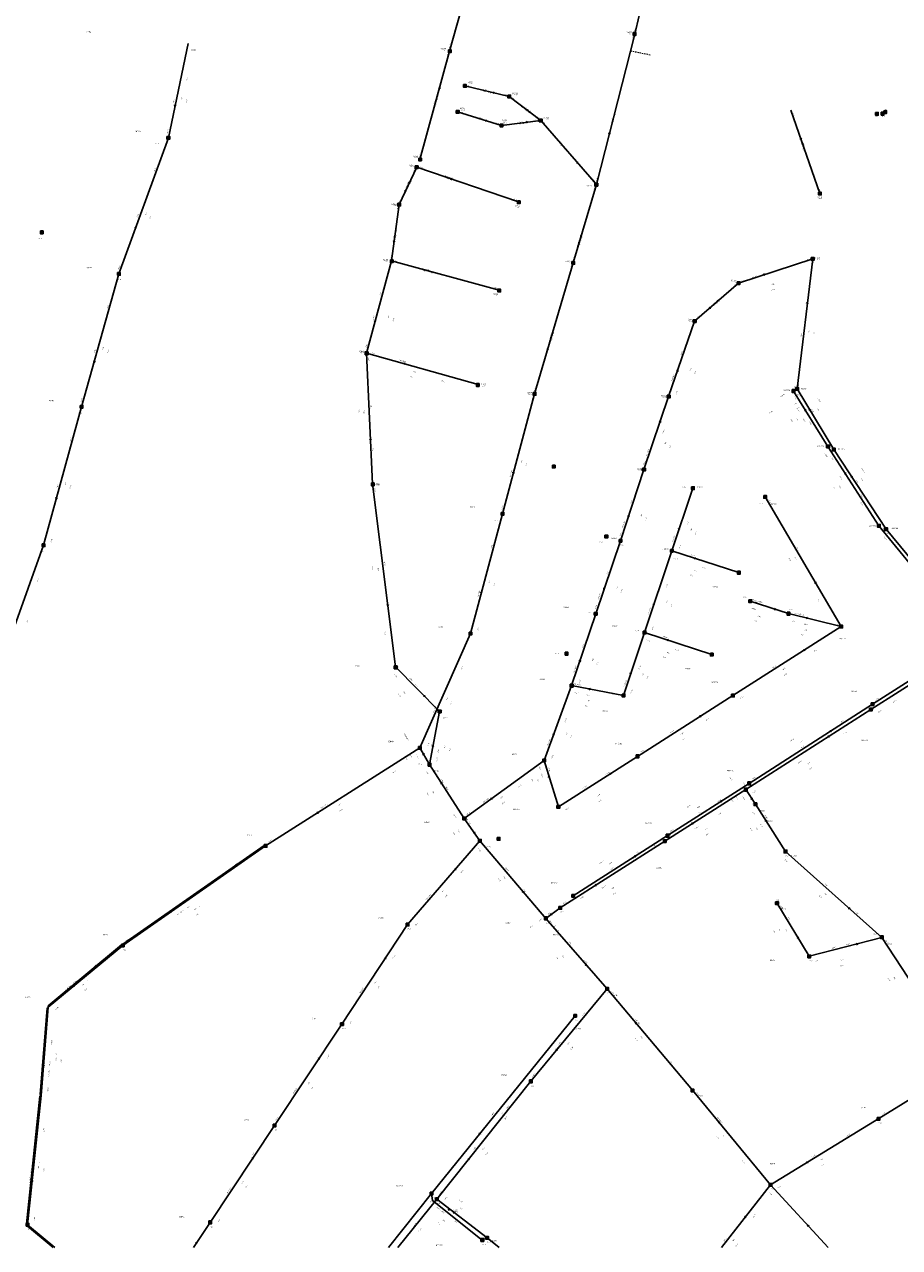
# Model space of a CAD drawing. Header units: metres. Extents: x 196962 to 198544, y 355582 to 356628.
# Tile 2 of 12: x 197318 to 197638, y 355582 to 356030. Entities that reach past the tile are written whole.
import ezdxf
from ezdxf.enums import TextEntityAlignment as Align

# ---------------------------------------------------------------- set-up
doc = ezdxf.new("R2010")
doc.units = ezdxf.units.M
doc.linetypes.add('RI-HUISAANSLUITING', pattern=[4.3, 2.5, -1.8])
doc.layers.add('B-WE-RI-HUISAANSLUITING-G', color=252, linetype='RI-HUISAANSLUITING', lineweight=18)
for name, color, linetype in [('hoogtepunt', 253, 'Continuous'), ('inspectie-riool put', 253, 'Continuous'), ('rioolAFSTROOM', 253, 'Continuous'), ('rioolBOB', 253, 'Continuous'), ('rioolCODE', 253, 'Continuous'), ('rioolDIAM', 253, 'Continuous'), ('rioolJaarVanAanleg', 253, 'Continuous'), ('rioolLENGTE', 253, 'Continuous'), ('rioolREST', 253, 'Continuous'), ('rioolstreng', 253, 'Continuous')]:
    doc.layers.add(name, color=color, linetype=linetype)
doc.styles.add('bestaand riool', font='isocp.shx')

# ---------------------------------------------------------------- blocks, each defined once
blk = doc.blocks.new('AFSTROOM')
at = {"layer": 'rioolAFSTROOM', "linetype": 'Continuous'}
for q in [(0.5, 0.25), (0.5, -0.25)]:
    blk.add_line((0, 0), q, dxfattribs=at)
blk = doc.blocks.new('S360')
at = {"flags": 128}
blk.add_lwpolyline([(-0.5, 0.5), (-0.5, -0.5), (0.5, -0.5), (0.5, 0.5)], close=True, dxfattribs=at)
blk.add_circle((0, 0), 0.3)

msp = doc.modelspace()

# ---------------------------------------------------------------- linework, layer by layer
at = {"layer": 'B-WE-RI-HUISAANSLUITING-G', "ltscale": 0.2, "flags": 128}
msp.add_lwpolyline([(197539.97, 356020.33), (197547.21, 356018.89)], dxfattribs=at)
at = {"layer": 'rioolstreng'}
for p, q in [((197550.77, 356066.21), (197541.53, 356026.46)), ((197473.77, 356020.22), (197484.55, 356058.51)), ((197541.53, 356026.46), (197527.5, 355971.32)), ((197378, 356023), (197370.79, 355988.47)), ((197462.88, 355980.53), (197473.77, 356020.22)), ((197479.37, 356007.46), (197495.62, 356003.62)), ((197495.62, 356003.62), (197507.11, 355994.84)), ((197476.71, 355997.97), (197492.78, 355993.01)), ((197609.36, 355968.05), (197598.74, 355998.53)), ((197492.78, 355993.01), (197507.11, 355994.84)), ((197507.11, 355994.84), (197527.5, 355971.32)), ((197370.79, 355988.47), (197352.68, 355938.65)), ((197461.73, 355977.76), (197455.3, 355964.02)), ((197498.96, 355965.02), (197461.73, 355977.76)), ((197527.5, 355971.32), (197519.05, 355942.65)), ((197455.3, 355964.02), (197452.46, 355943.41)), ((197452.46, 355943.41), (197443.34, 355909.67)), ((197491.96, 355932.71), (197452.46, 355943.41)), ((197606.7, 355944.16), (197579.58, 355935.3)), ((197600.97, 355896.57), (197606.7, 355944.16)), ((197519.05, 355942.65), (197504.88, 355894.74)), ((197352.68, 355938.65), (197339.04, 355890.01)), ((197579.58, 355935.3), (197563.48, 355921.36)), ((197563.48, 355921.36), (197553.96, 355893.74)), ((197443.34, 355909.67), (197445.56, 355861.75)), ((197484.18, 355898.11), (197443.34, 355909.67)), ((197504.88, 355894.74), (197493.13, 355850.85)), ((197599.64, 355895.77), (197600.97, 355896.57)), ((197599.64, 355895.77), (197612.3, 355875.48)), ((197614.42, 355874.37), (197600.97, 355896.57)), ((197339.04, 355890.01), (197325.12, 355839.31)), ((197544.94, 355867.01), (197553.96, 355893.74)), ((197630.91, 355846.44), (197612.3, 355875.48)), ((197633.55, 355845.2), (197614.42, 355874.37)), ((197544.94, 355867.01), (197536.29, 355840.94)), ((197445.56, 355861.75), (197453.96, 355794.82)), ((197562.84, 355860.21), (197555.11, 355837.29)), ((197589.29, 355857.03), (197617.14, 355809.52)), ((197493.13, 355850.85), (197481.37, 355806.99)), ((197665.1, 355804.5), (197630.91, 355846.44)), ((197667.52, 355804.11), (197633.55, 355845.2)), ((197536.29, 355840.94), (197527.25, 355814.22)), ((197325.12, 355839.31), (197308.07, 355792.15)), ((197555.11, 355837.29), (197545.12, 355807.36)), ((197579.65, 355829.27), (197555.11, 355837.29)), ((197583.82, 355818.87), (197597.84, 355814.27)), ((197527.25, 355814.22), (197518.45, 355787.9)), ((197617.14, 355809.52), (197597.84, 355814.27)), ((197577.46, 355784.28), (197617.14, 355809.52)), ((197481.37, 355806.99), (197462.9, 355765.12)), ((197545.12, 355807.36), (197537.44, 355784.33)), ((197569.74, 355799.27), (197545.12, 355807.36)), ((197628.61, 355781.14), (197665.1, 355804.5)), ((197453.96, 355794.82), (197470.13, 355778.48)), ((197628.02, 355779.22), (197651.79, 355794.38)), ((197518.45, 355787.9), (197508.4, 355760.54)), ((197537.44, 355784.33), (197518.45, 355787.9)), ((197542.55, 355762.02), (197577.46, 355784.28)), ((197470.13, 355778.48), (197466.42, 355758.98)), ((197628.02, 355779.22), (197582.2, 355749.83)), ((197583.45, 355752.14), (197628.61, 355781.14)), ((197462.9, 355765.12), (197406.37, 355729.27)), ((197466.42, 355758.98), (197462.9, 355765.12)), ((197508.4, 355760.54), (197479.15, 355739.27)), ((197513.58, 355743.54), (197508.4, 355760.54)), ((197513.58, 355743.54), (197542.55, 355762.02)), ((197479.15, 355739.27), (197466.42, 355758.98)), ((197553.53, 355732.99), (197583.45, 355752.14)), ((197582.2, 355749.83), (197552.52, 355731)), ((197585.75, 355744.49), (197582.2, 355749.83)), ((197596.72, 355727.16), (197585.75, 355744.49)), ((197479.15, 355739.27), (197484.86, 355731.1)), ((197518.97, 355710.98), (197553.53, 355732.99)), ((197406.37, 355729.27), (197354.11, 355692.82)), ((197458.41, 355700.42), (197484.86, 355731.1)), ((197484.86, 355731.1), (197508.94, 355702.72)), ((197552.52, 355731), (197514.25, 355706.57)), ((197596.72, 355727.16), (197632.05, 355695.73)), ((197514.25, 355706.57), (197508.94, 355702.72)), ((197593.58, 355708.45), (197605.45, 355688.82)), ((197508.94, 355702.72), (197531.44, 355676.9)), ((197434.37, 355663.98), (197458.41, 355700.42)), ((197354.11, 355692.82), (197326.79, 355670.16)), ((197605.45, 355688.82), (197632.05, 355695.73)), ((197632.05, 355695.73), (197651.14, 355666.45)), ((197531.44, 355676.9), (197503.52, 355643.05)), ((197562.65, 355639.82), (197531.44, 355676.9)), ((197326.79, 355670.16), (197324.2, 355637.9)), ((197519.7, 355667.06), (197467.11, 355601.98)), ((197409.67, 355626.93), (197434.37, 355663.98)), ((197662.44, 355648.92), (197630.93, 355629.38)), ((197503.52, 355643.05), (197469.11, 355599.89)), ((197591.27, 355605.19), (197562.65, 355639.82)), ((197324.2, 355637.9), (197319.23, 355590.55)), ((197386.11, 355591.41), (197409.67, 355626.93)), ((197630.93, 355629.38), (197591.27, 355605.19)), ((197573.35, 355582.2), (197591.27, 355605.19)), ((197612.35, 355582.2), (197591.27, 355605.19)), ((197467.11, 355601.98), (197451.37, 355582.2)), ((197469.11, 355599.89), (197454.77, 355582.2)), ((197487.46, 355585.78), (197469.11, 355599.89)), ((197319.23, 355590.55), (197329.26, 355582.2)), ((197379.99, 355582.2), (197386.11, 355591.41)), ((197487.46, 355585.78), (197491.92, 355582.2))]:
    msp.add_line(p, q, dxfattribs=at)
at = {"layer": 'rioolstreng', "flags": 128}
for points in [[(197406.37, 355729.27), (197405.89, 355729.43), (197354.1, 355693.32), (197354.11, 355692.82)], [(197354.11, 355692.82), (197353.64, 355692.97), (197326.76, 355670.66), (197326.79, 355670.16)], [(197326.79, 355670.16), (197326.37, 355669.89), (197323.83, 355638.23), (197324.2, 355637.9)], [(197324.2, 355637.9), (197323.77, 355637.64), (197318.86, 355590.9), (197319.23, 355590.55)], [(197485.75, 355584.95), (197467.5, 355599.42), (197467.11, 355601.98)], [(197319.23, 355590.55), (197319.19, 355590.07), (197328.64, 355582.2)]]:
    msp.add_lwpolyline(points, dxfattribs=at)

# ---------------------------------------------------------------- block references
at = {"layer": 'inspectie-riool put'}
for p in [(197541.49, 356026.47), (197473.81, 356020.2), (197479.37, 356007.46), (197495.6, 356003.6), (197476.71, 355997.97), (197630.2, 355997.25), (197632.3, 355997.31), (197633.27, 355997.9), (197492.78, 355993.01), (197507.11, 355994.84), (197370.79, 355988.47), (197462.95, 355980.56), (197461.7, 355977.71), (197527.5, 355971.32), (197609.36, 355968.05), (197455.3, 355964.02), (197499.07, 355964.88), (197324.43, 355953.86), (197452.57, 355943.29), (197606.7, 355944.16), (197352.68, 355938.65), (197519.05, 355942.65), (197579.58, 355935.3), (197491.94, 355932.55), (197563.48, 355921.36), (197443.41, 355909.57), (197484.08, 355897.97), (197504.88, 355894.74), (197553.96, 355893.74), (197599.64, 355895.77), (197600.97, 355896.57), (197339.04, 355890.01), (197612.3, 355875.48), (197614.42, 355874.37), (197511.89, 355868.1), (197544.94, 355867.01), (197445.62, 355861.61), (197562.84, 355860.21), (197589.29, 355857.03), (197493.13, 355850.85), (197630.91, 355846.44), (197633.55, 355845.2), (197531.14, 355842.51), (197536.29, 355840.94), (197325.12, 355839.31), (197555.11, 355837.29), (197579.65, 355829.27), (197583.82, 355818.87), (197527.25, 355814.22), (197597.84, 355814.27), (197617.14, 355809.52), (197481.37, 355806.99), (197545.12, 355807.36), (197516.59, 355799.62), (197569.74, 355799.27), (197454.02, 355794.61), (197518.45, 355787.9), (197537.44, 355784.33), (197577.46, 355784.28), (197470.13, 355778.49), (197628.02, 355779.22), (197628.61, 355781.14), (197462.9, 355765.12), (197508.4, 355760.54), (197542.55, 355762.02), (197466.42, 355758.98), (197583.45, 355752.14), (197582.2, 355749.83), (197513.58, 355743.54), (197585.75, 355744.49), (197479.15, 355739.27), (197553.53, 355732.99), (197406.37, 355729.27), (197484.86, 355731.1), (197491.7, 355731.83), (197552.52, 355731), (197596.75, 355727.19), (197518.97, 355710.98), (197514.27, 355706.57), (197593.64, 355708.28), (197508.97, 355702.72), (197458.38, 355700.45), (197354.11, 355692.82), (197632.04, 355695.78), (197605.43, 355688.79), (197531.44, 355676.9), (197519.7, 355667.06), (197434.37, 355664.02), (197503.52, 355643.05), (197562.67, 355639.74), (197630.76, 355629.32), (197409.66, 355626.92), (197591.26, 355605.2), (197467.11, 355601.98), (197469.11, 355599.89), (197319.24, 355590.55), (197386.11, 355591.42), (197485.75, 355584.95), (197487.46, 355585.78)]:
    msp.add_blockref('S360', p, dxfattribs=at)
at = {"layer": 'rioolAFSTROOM'}
for p, rotation in [((197470.14, 356006.99), 254.7), ((197490.21, 356004.9), 166.7), ((197373.19, 355999.98), 78.2), ((197503.28, 355997.77), 142.6), ((197487.42, 355994.67), 162.9), ((197502.33, 355994.23), 187.3), ((197532.18, 355989.7), 75.7), ((197602.28, 355988.37), 289.2), ((197520.7, 355979.16), 130.9), ((197474.14, 355973.51), 341.1), ((197457.44, 355968.6), 64.9), ((197358.71, 355955.26), 70), ((197521.86, 355952.21), 73.6), ((197453.41, 355950.28), 82.2), ((197465.63, 355939.84), 344.8), ((197588.62, 355938.26), 18.1), ((197568.84, 355926.01), 40.9), ((197604.79, 355928.3), 263.1), ((197446.38, 355920.92), 74.9), ((197509.6, 355910.71), 73.5), ((197343.59, 355906.23), 74.3), ((197456.96, 355905.82), 344.2), ((197557.13, 355902.94), 71), ((197600.52, 355896.3), 211.1999999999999), ((197603.86, 355889.01), 302), ((197605.45, 355889.17), 301.2), ((197550.95, 355884.83), 251.4), ((197444.82, 355877.72), 92.6), ((197497.05, 355865.48), 75.00000000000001), ((197618.5, 355865.8), 302.6), ((197620.79, 355864.65), 303.3), ((197329.76, 355856.21), 74.6), ((197539.17, 355849.63), 71.6), ((197557.68, 355844.93), 71.3), ((197563.29, 355834.62), 341.8999999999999), ((197530.26, 355823.12), 71.3), ((197607.86, 355825.35), 120.4), ((197485.29, 355821.61), 75.00000000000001), ((197548.45, 355817.34), 71.6), ((197451.16, 355817.13), 97.2), ((197593.17, 355815.81), 161.8), ((197604.27, 355812.69), 346.2), ((197553.33, 355804.66), 341.8), ((197603.91, 355801.11), 212.5), ((197521.39, 355796.67), 71.5), ((197540, 355792.01), 71.5), ((197524.78, 355786.71), 349.4), ((197464.74, 355783.93), 134.7), ((197469.05, 355779.07), 66.2), ((197565.82, 355776.86), 212.5), ((197511.75, 355769.66), 69.8), ((197612.75, 355769.42), 212.6999999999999), ((197613.55, 355771.47), 212.6999999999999), ((197467.66, 355765.48), 79.19999999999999), ((197464.07, 355763.07), 299.9), ((197532.89, 355755.86), 212.5), ((197470.67, 355752.41), 302.9), ((197510.13, 355754.88), 287), ((197488.9, 355746.36), 36), ((197584.57, 355746.27), 123.6), ((197425.21, 355741.22), 32.40000000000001), ((197573.47, 355745.76), 212.6), ((197562.41, 355737.28), 32.40000000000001), ((197589.41, 355738.72), 302.3), ((197482.96, 355733.82), 124.9), ((197542.01, 355725.66), 212.5), ((197476.04, 355720.87), 229.2), ((197527.01, 355714.71), 32.6), ((197500.91, 355712.18), 130.3), ((197620.27, 355706.21), 138.3), ((197371.53, 355704.97), 34.9), ((197371.53, 355704.97), 34.9), ((197510.71, 355704), 36), ((197601.49, 355695.36), 121.2), ((197623.18, 355693.42), 194.5999999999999), ((197450.39, 355688.27), 236.5999999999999), ((197523.94, 355685.5), 131.1), ((197335.9, 355677.71), 39.70000000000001), ((197335.9, 355677.71), 39.70000000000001), ((197541.85, 355664.54), 310.1), ((197512.82, 355654.34), 50.5), ((197325.06, 355648.65), 85.4), ((197325.06, 355648.65), 85.4), ((197426.14, 355651.63), 236.3), ((197572.19, 355628.27), 309.6), ((197484.64, 355623.68), 51.1), ((197401.82, 355615.09), 236.3999999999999), ((197480.58, 355614.28), 51.4), ((197604.49, 355613.25), 31.4), ((197320.89, 355606.33), 84), ((197320.89, 355606.33), 84), ((197473.33, 355596.31), 317.6000000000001), ((197475.23, 355595.19), 322.4), ((197582.27, 355593.65), 232.1), ((197604.85, 355590.38), 312.5), ((197381.23, 355584.07), 236.3999999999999)]:
    msp.add_blockref('AFSTROOM', p, dxfattribs=dict(at, rotation=rotation))

# ---------------------------------------------------------------- texts
at = {"layer": 'hoogtepunt', "style": 'bestaand riool'}
for s, p in [('23.40', (197539.14, 356026.35)), ('27.41', (197471.15, 356020.36)), ('22.79', (197480.84, 356008.12)), ('22.78', (197497.36, 356004.02)), ('22.76', (197478.07, 355998.56)), ('26.11', (197633.04, 355998.52)), ('22.78', (197493.39, 355994.17)), ('22.87', (197508.85, 355995.18)), ('26.11', (197629.55, 355996.26)), ('26.13', (197631.78, 355996.21)), ('27.78', (197366.04, 355986.25)), ('27.41', (197460.79, 355981.03)), ('27.42', (197459.35, 355977.73)), ('23.16', (197524.46, 355970.16)), ('25.64', (197608.81, 355966.04)), ('27.43', (197453.06, 355963.48)), ('27.55', (197498.13, 355962.79)), ('25.11', (197323.24, 355951.39)), ('27.46', (197449.87, 355943.22)), ('26.16', (197608.24, 355943.83)), ('23.53', (197516.78, 355942.58)), ('27.58', (197352.24, 355936.44)), ('26.46', (197577.42, 355935.51)), ('27.43', (197490.04, 355930.76)), ('26.75', (197561.41, 355921.32)), ('27.47', (197441.21, 355909.56)), ('27.39', (197485.77, 355897.54)), ('24.70', (197502.55, 355894.47)), ('27.30', (197599.83, 355896.96)), ('27.31', (197599.88, 355894.01)), ('27.06', (197551.77, 355893.38)), ('27.52', (197337.88, 355887.65)), ('27.45', (197611.34, 355875.85)), ('27.48', (197613.73, 355874.58)), ('27.28', (197542.88, 355866.6)), ('27.43', (197446.83, 355861.09)), ('27.26', (197558.87, 355860.4)), ('27.39', (197587.15, 355854.47)), ('25.84', (197490.09, 355848.19)), ('27.52', (197630.48, 355846.65)), ('27.42', (197528.63, 355840.2)), ('27.54', (197633.19, 355843.43)), ('27.56', (197323.76, 355836.83)), ('27.36', (197536.28, 355839.13)), ('27.28', (197551.69, 355837.63)), ('27.20', (197577.78, 355829.61)), ('27.50', (197581.26, 355820.16)), ('27.34', (197524.51, 355814.53)), ('27.77', (197598.05, 355815.61)), ('27.45', (197615.58, 355810)), ('27.29', (197541.78, 355807.8)), ('27.44', (197512.45, 355799.53)), ('27.22', (197567.59, 355799.63)), ('27.44', (197454.02, 355794.61)), ('27.35', (197518.11, 355787.99)), ('27.30', (197533.33, 355784.6)), ('27.34', (197577.21, 355784.36)), ('27.31', (197470.13, 355778.49)), ('27.60', (197627.82, 355778.94)), ('27.57', (197628.34, 355781.05)), ('27.36', (197462.57, 355765.01)), ('27.28', (197507.76, 355761.24)), ('27.33', (197542.02, 355762.11)), ('27.35', (197462.42, 355758.98)), ('27.67', (197583.24, 355752.15)), ('27.70', (197582.1, 355750.04)), ('27.36', (197512.93, 355743.79)), ('27.59', (197583.9, 355744.44)), ('27.31', (197478.88, 355739.3)), ('27.40', (197553.49, 355733)), ('27.27', (197484.52, 355731.09)), ('27.43', (197548.47, 355729.04)), ('27.40', (197596.75, 355725.39)), ('27.22', (197518.18, 355709.09)), ('27.21', (197593.25, 355709.14)), ('27.29', (197514.27, 355704.77)), ('27.42', (197458.38, 355698.65)), ('27.26', (197508.97, 355700.92)), ('27.47', (197628.99, 355696.71)), ('26.47', (197354.11, 355691.02)), ('27.12', (197605.43, 355686.99)), ('27.19', (197531.44, 355675.1)), ('27.17', (197519.7, 355665.26)), ('27.24', (197434.37, 355662.22)), ('27.20', (197503.52, 355641.25)), ('27.18', (197562.67, 355637.94)), ('26.95', (197409.66, 355625.12)), ('27.39', (197630.76, 355627.52)), ('27.59', (197591.26, 355603.4)), ('27.18', (197467.11, 355600.18)), ('27.21', (197469.11, 355598.09)), ('26.62', (197386.11, 355589.62)), ('26.39', (197319.24, 355588.75)), ('27.23', (197485.75, 355583.15)), ('27.23', (197487.46, 355583.98))]:
    msp.add_text(s, height=0.36, dxfattribs=at).set_placement(p)
at = {"layer": 'rioolBOB', "style": 'bestaand riool'}
for s, rotation, p in [('+21.42', 76.9, (197541.57, 356027.25)), ('+21.42', 75.7, (197540.85, 356024.34)), ('+26.30', 74.7, (197473, 356018.1)), ('+25.57', 74.3, (197473.8, 356021)), ('+26.33', 78.2, (197377.69, 356009.27)), ('+23.00', 289.2, (197599.14, 355997.79)), ('+20.93', 310.9, (197507.85, 355994.3)), ('+26.26', 78.2, (197370.6, 355990.04)), ('+26.33', 74.7, (197462.92, 355981.22)), ('+26.26', 70, (197365.7, 355975.95)), ('+25.20', 341.1, (197462.39, 355977.73)), ('+20.89', 310.9, (197525.77, 355973.52)), ('+20.89', 73.6, (197526.74, 355969.14)), ('+21.34', 75.7, (197527.62, 355972.35)), ('+23.06', 289.2, (197608.84, 355970.05)), ('+25.35', 341.1, (197496.98, 355965.94)), ('+25.20', 344.8, (197453.29, 355943.27)), ('+20.84', 73.6, (197519.18, 355943.39)), ('+24.55', 18.1, (197604.59, 355943.68)), ('+24.55', 83.1, (197606.9, 355941.89)), ('+26.12', 70, (197352.72, 355940.23)), ('+20.84', 73.5, (197518.29, 355940.52)), ('+24.50', 18.1, (197580.25, 355935.69)), ('+25.15', 74.9, (197448.46, 355930.51)), ('+25.35', 344.8, (197489.91, 355933.49)), ('+26.12', 74.3, (197348.55, 355925.79)), ('+25.05', 74.9, (197443.25, 355911.25)), ('+25.05', 272.6, (197443.91, 355908.2)), ('+25.20', 344.2, (197444.92, 355909.74)), ('+20.89', 71, (197558.61, 355908.76)), ('+25.35', 344.2, (197470.51, 355899.38)), ('+24.67', 83.1, (197601.56, 355897.52)), ('+20.79', 75, (197504.21, 355892.66)), ('+20.79', 73.5, (197504.96, 355895.37)), ('+20.84', 71, (197556.81, 355894.34)), ('+25.99', 74.3, (197338.96, 355891.59)), ('+20.84', 71.4, (197552.01, 355880.15)), ('+25.99', 74.6, (197334.98, 355877.13)), ('+24.91', 272.6, (197445.43, 355875.26)), ('+25.02', 302.6, (197611, 355872.87)), ('+25.59', 303.3, (197613.15, 355871.74)), ('+24.35', 71.4, (197544.95, 355868.59)), ('+24.91', 277.2, (197446.24, 355860.32)), ('+25.09', 302.6, (197624.04, 355858.08)), ('+20.74', 75, (197493.03, 355852.43)), ('+24.35', 71.6, (197540.22, 355854.35)), ('+25.81', 300.4, (197590.48, 355855.98)), ('+25.75', 303.3, (197624.05, 355855.12)), ('+25.09', 309.2, (197632.24, 355845.6)), ('+25.86', 74.6, (197327.93, 355840.09)), ('+24.31', 71.6, (197536.29, 355842.52)), ('+25.75', 309.6, (197632.57, 355842.45)), ('+20.74', 75, (197489.15, 355837.94)), ('+25.86', 70.1, (197322.88, 355825.76)), ('+24.31', 71.3, (197531.49, 355828.31)), ('+24.44', 71.6, (197553.21, 355823.7)), ('+25.70', 300.4, (197608.16, 355819.9)), ('+24.29', 71.3, (197527.26, 355815.8)), ('+20.71', 75, (197484.17, 355807.79)), ('+24.38', 71.6, (197547.97, 355807.99)), ('+24.76', 277.2, (197449.8, 355807.91)), ('+24.29', 71.5, (197522.5, 355801.57)), ('+25.70', 32.5, (197607.09, 355800.16)), ('+20.71', 66.2, (197478.21, 355793.63)), ('+24.25', 71.5, (197521.3, 355788.53)), ('+25.80', 32.5, (197580.06, 355782.97)), ('+25.52', 32.6, (197629.6, 355782.37)), ('+26.02', 32.5, (197630.63, 355777.92)), ('+24.25', 69.8, (197516.14, 355774.37)), ('+25.80', 32.5, (197567.42, 355774.91)), ('+25.52', 32.7, (197616.98, 355774.27)), ('+26.02', 32.7, (197618, 355769.82)), ('+20.66', 66.2, (197465.79, 355765.48)), ('+25.86', 32.5, (197543.55, 355763.25)), ('+24.20', 69.8, (197511.26, 355761.09)), ('+20.66', 32.4, (197452.83, 355755.78)), ('+25.86', 32.5, (197530.9, 355755.18)), ('+24.20', 36, (197498.95, 355750.58)), ('+25.65', 32.7, (197584.44, 355753.37)), ('+25.65', 32.6, (197571.81, 355745.28)), ('+26.15', 32.7, (197584.82, 355748.53)), ('+24.10', 36, (197480.07, 355740.56)), ('+25.94', 32.5, (197516.19, 355742.24)), ('+25.85', 32.4, (197572.14, 355740.49)), ('+25.72', 32.4, (197553.52, 355732.23)), ('+25.74', 32.6, (197554.52, 355734.22)), ('+20.57', 32.4, (197407.37, 355730.5)), ('+24.03', 310.3, (197483.92, 355728.34)), ('+25.72', 32.6, (197540.87, 355724.16)), ('+25.74', 32.5, (197541.87, 355726.16)), ('+25.80', 318.3, (197596.18, 355724.3)), ('+20.57', 34.9, (197395.01, 355721.96)), ('+25.99', 34.9, (197395.01, 355721.96)), ('+24.03', 49.2, (197477.94, 355719.24)), ('+24.01', 310.3, (197500.59, 355713.34)), ('+25.85', 32.5, (197521.58, 355709.68)), ('+25.56', 32.6, (197515.24, 355707.8)), ('+24.01', 311.1, (197510.3, 355701.92)), ('+25.65', 318.3, (197622.3, 355705.07)), ('+24.32', 49.2, (197461.28, 355699.92)), ('+20.47', 34.9, (197355.06, 355694.09)), ('+25.89', 34.9, (197355.06, 355694.09)), ('+25.65', 14.6, (197618.86, 355692.82)), ('+25.65', 303.1, (197633.29, 355694.74)), ('+24.32', 56.6, (197453.06, 355687.77)), ('+20.47', 39.7, (197343.4, 355684.58)), ('+25.89', 39.7, (197343.4, 355684.58)), ('+23.99', 311.1, (197522.95, 355687.4)), ('+25.74', 14.6, (197607.53, 355686.78)), ('+23.99', 310.1, (197532.79, 355676.07)), ('+25.83', 39.7, (197329.54, 355669.19)), ('+20.41', 39.7, (197329.54, 355669.19)), ('+23.99', 50.5, (197522.46, 355666.8)), ('+24.43', 56.6, (197437.28, 355663.85)), ('+25.83', 85.4, (197328.2, 355656.5)), ('+20.41', 85.4, (197328.2, 355656.5)), ('+24.43', 56.3, (197428.96, 355651.36)), ('+24.83', 51.1, (197513.16, 355654.99)), ('+24.59', 310.1, (197554.34, 355650.47)), ('+23.98', 50.5, (197504.08, 355644.53)), ('+20.33', 85.4, (197326.81, 355639.2)), ('+25.75', 85.4, (197326.81, 355639.2)), ('+24.59', 309.6, (197564, 355638.98)), ('+24.56', 56.3, (197410.09, 355628.45)), ('+23.98', 51.4, (197494.71, 355632.81)), ('+24.80', 31.8, (197631.94, 355630.6)), ('+20.33', 84, (197325.28, 355624.21)), ('+25.75', 84, (197325.28, 355624.21)), ('+24.80', 31.4, (197619.14, 355622.78)), ('+24.56', 56.4, (197401.79, 355615.95)), ('+24.71', 309.6, (197580.74, 355614)), ('+24.82', 51.1, (197470, 355601.58)), ('+24.71', 31.4, (197593.85, 355603.83)), ('+23.95', 51.4, (197472, 355599.5)), ('+24.71', 312.5, (197590.44, 355602.39)), ('+24.71', 52.1, (197584.94, 355593)), ('+20.25', 84, (197321.87, 355591.78)), ('+25.68', 84, (197321.87, 355591.78)), ('+24.62', 56.4, (197389.03, 355591.28)), ('+24.82', 51.5, (197460.66, 355589.86)), ('+23.95', 51, (197462.55, 355587.83))]:
    msp.add_text(s, height=0.36, rotation=rotation, dxfattribs=at).set_placement(p)
at = {"layer": 'rioolCODE', "style": 'bestaand riool'}
for s, p in [('01712', (197340.84, 356026.9)), ('04052', (197538.51, 356026.81)), ('01588', (197379.11, 356020.41)), ('04050', (197470.5, 356020.81)), ('04336', (197480.19, 356008.59)), ('04338', (197496.72, 356004.44)), ('03714', (197477.55, 355999.03)), ('03716', (197492.89, 355994.63)), ('04340', (197508.15, 355995.63)), ('01590', (197358.72, 355990.54)), ('03153', (197460.27, 355981.49)), ('03154', (197458.85, 355978.17)), ('03010', (197523.87, 355970.65)), ('03012', (197608.32, 355966.49)), ('03152', (197452.54, 355963.92)), ('03156', (197497.61, 355963.25)), ('03150', (197449.4, 355943.66)), ('03132', (197516.26, 355942.99)), ('03048', (197607.49, 355944.22)), ('01592', (197340.9, 355940.65)), ('03066', (197576.81, 355935.98)), ('03158', (197489.57, 355931.21)), ('03064', (197560.74, 355921.7)), ('03148', (197440.69, 355909.99)), ('03160', (197485.21, 355897.96)), ('03134', (197502.06, 355894.96)), ('03062', (197551.16, 355893.84)), ('R03776', (197596, 355895.74)), ('03046', (197602.41, 355896.4)), ('01594', (197327.09, 355891.96)), ('R03774', (197608.5, 355875.28)), ('D03044', (197615.92, 355874.29)), ('03060', (197542.28, 355867.01)), ('03146', (197446.29, 355861.53)), ('03072', (197564.39, 355860.25)), ('R03748', (197590.96, 355854.18)), ('03136', (197481.22, 355853.04)), ('R03772', (197627.54, 355845.96)), ('D03780', (197635.51, 355845.29)), ('03058', (197532.89, 355841.62)), ('03070', (197552.04, 355837.69)), ('03074', (197570.01, 355823.85)), ('R03754', (197585.79, 355818.23)), ('03056', (197515.47, 355816.35)), ('R03752', (197599.96, 355813.75)), ('03138', (197469.46, 355809.18)), ('03068', (197533.32, 355809.45)), ('R03750', (197616.24, 355804.85)), ('03144', (197439.2, 355794.82)), ('03076', (197560.07, 355793.85)), ('03052', (197506.66, 355790.01)), ('R03756', (197569.6, 355788.82)), ('R03768', (197620.54, 355785.58)), ('03054', (197529.69, 355778.33)), ('03142', (197471.27, 355775.95)), ('03140', (197451.32, 355767.21)), ('R03758', (197534.53, 355766.47)), ('D03778', (197624.3, 355767.65)), ('03050', (197496.6, 355762.46)), ('03186', (197468.08, 355756.42)), ('R03766', (197575.22, 355756.49)), ('R03760', (197496.9, 355742.36)), ('03082', (197587.4, 355741.89)), ('03188', (197464.48, 355737.66)), ('R03764', (197545.41, 355737.4)), ('03080', (197589.98, 355738.14)), ('03218', (197399.52, 355732.85)), ('03172', (197487.03, 355728.54)), ('03208', (197598.84, 355725.28)), ('03084', (197549.4, 355720.95)), ('R03762', (197510.88, 355715.38)), ('03210', (197595.12, 355705.9)), ('03170', (197447.76, 355702.57)), ('03222', (197346.84, 355696.46)), ('03184', (197494.28, 355700.78)), ('03086', (197511.62, 355696.44)), ('03206', (197633.77, 355693.09)), ('03212', (197591.06, 355687.15)), ('03182', (197533.63, 355674.3)), ('03226', (197318.39, 355673.56)), ('03168', (197423.07, 355665.8)), ('R03251', (197519.53, 355662.06)), ('03248', (197492.69, 355645.08)), ('03180', (197564.66, 355637.39)), ('03196', (197624.42, 355633.1)), ('03166', (197398.41, 355628.78)), ('03178', (197591.06, 355612.69)), ('R03253', (197454.22, 355604.59)), ('03252', (197474.8, 355595.51)), ('03164', (197374.79, 355593.19)), ('03256', (197489.07, 355584.49)), ('R03257', (197468.75, 355582.71))]:
    msp.add_text(s, height=0.5, dxfattribs=at).set_placement(p)
at = {"layer": 'rioolDIAM', "style": 'bestaand riool'}
for s, rotation, p in [('300BT', 346.7, (197486.06, 356005.88)), ('300GR', 78.2, (197372.88, 356000.94)), ('300BT', 74.7, (197468.33, 356000.38)), ('300BT', 322.6, (197501.37, 355999.23)), ('300BT', 342.9, (197484.4, 355995.6)), ('300BT', 7.3, (197498.98, 355993.81)), ('400BT', 75.7, (197533.28, 355994.05)), ('400BT', 310.9, (197514.03, 355986.86)), ('300BT', 289.2, (197602.86, 355986.72)), ('300/450BT', 341.1, (197471.83, 355974.31)), ('250GR', 70, (197359.55, 355959.03)), ('300BT', 82.2, (197453.55, 355951.27)), ('600/900BT', 73.6, (197520.73, 355948.35)), ('300/450BT', 344.8, (197463.53, 355940.41)), ('300/450BT', 18.1, (197584.58, 355936.94)), ('300/450BT', 40.9, (197570.44, 355927.39)), ('400BT', 74.9, (197446.12, 355921.84)), ('600/900BT', 73.5, (197510.53, 355913.84)), ('300BT', 83.1, (197602.74, 355915.46)), ('300BT', 74.3, (197344.03, 355909.65)), ('300/450BT', 344.2, (197455.24, 355906.82)), ('300/450BT', 71, (197555.31, 355899.2)), ('400BT', 272.6, (197444.72, 355890.73)), ('250PVC', 302, (197600.67, 355889.39)), ('315PVC', 301.2, (197608.43, 355892.93)), ('300/450BT', 71.4, (197546.1, 355872)), ('250PVC', 303.3, (197624.45, 355867.27)), ('600/900BT', 75, (197496.2, 355864.23)), ('315PVC', 302.6, (197616.26, 355864.67)), ('300BT', 74.6, (197330.27, 355859.97)), ('300/450BT', 71.6, (197537.3, 355845.59)), ('300/450BT', 71.3, (197555.62, 355840.38)), ('200PVC', 341.9, (197561.83, 355835.62)), ('315PVC', 300.4, (197600.61, 355838.7)), ('400BT', 277.2, (197449.63, 355833.31)), ('600/900BT', 75, (197484.44, 355820.36)), ('300/450BT', 71.3, (197528.41, 355819.21)), ('300B-IT', 341.8, (197584.34, 355819.23)), ('300/450BT', 71.6, (197546.79, 355813.95)), ('315PVC', 346.2, (197601.78, 355813.82)), ('200PVC', 341.8, (197551.89, 355805.66)), ('400/600BT', 71.5, (197519.52, 355792.68)), ('315PVC', 32.5, (197591.97, 355794.1)), ('400BT', 314.7, (197458.89, 355790.56)), ('300/450BT', 349.4, (197519.19, 355788.27)), ('300/450BT', 71.5, (197537.96, 355787.47)), ('315PVC', 32.5, (197636.19, 355781.46)), ('600/900BT', 66.2, (197468.04, 355778.02)), ('315PVC', 32.5, (197554.68, 355770.34)), ('400BT', 79.2, (197469.8, 355763.35)), ('400/600BT', 69.8, (197509.85, 355765.95)), ('250PVC', 32.7, (197598.55, 355767.19)), ('315PVC', 32.7, (197601.41, 355759.18)), ('315PVC', 287, (197509.72, 355757.93)), ('800BT', 302.9, (197470.5, 355753.6)), ('315PVC', 32.5, (197522.74, 355749.98)), ('400/600BT', 36, (197486.2, 355745.02)), ('600/900MW', 32.4, (197426.76, 355742.8)), ('250PVC', 32.6, (197561.01, 355743.12)), ('300BT', 302.3, (197588.99, 355740.32)), ('315PVC', 32.4, (197563.63, 355735.09)), ('250PVC', 32.5, (197528.77, 355722.56)), ('800BT', 310.3, (197494.05, 355721.04)), ('300BT', 318.3, (197610.98, 355715.14)), ('300/450BT', 49.2, (197465.38, 355709.27)), ('315PVC', 32.6, (197529.67, 355713.45)), ('300BT', 34.9, (197377.57, 355706.13)), ('600/900MW', 34.9, (197374.29, 355703.84)), ('300BT', 301.2, (197597.35, 355703.17)), ('800BT', 311.1, (197517.28, 355693.91)), ('300BT', 14.6, (197613.79, 355691.5)), ('300BT', 39.7, (197336.28, 355678.68)), ('600/900MW', 39.7, (197333.2, 355676.13)), ('300/450BT', 56.6, (197441.01, 355674.96)), ('400/600BT', 310.1, (197541.64, 355665.56)), ('600BT', 50.5, (197513.91, 355656.44)), ('300BT', 85.4, (197327.59, 355648.85)), ('600/900BT', 85.4, (197327.27, 355644.86)), ('300/450BT', 56.3, (197416.61, 355638.24)), ('500PVC', 51.1, (197489.25, 355630.17)), ('400/600BT', 309.6, (197571.61, 355629.76)), ('600BT', 51.4, (197482.81, 355617.87)), ('500BT', 31.4, (197606.57, 355615.11)), ('600/900BT', 84, (197320.28, 355605.33)), ('300BT', 84, (197320.69, 355609.31)), ('300/450BT', 56.4, (197392.5, 355601.94)), ('300BT', 322.4, (197477.07, 355599.45)), ('500PVC', 317.6, (197470.32, 355595.67)), ('300BT', 52.1, (197574.3, 355584.24))]:
    msp.add_text(s, height=0.36, rotation=rotation, dxfattribs=at).set_placement(p, align=Align.BOTTOM_LEFT)
at = {"layer": 'rioolJaarVanAanleg', "style": 'bestaand riool'}
for s, rotation, p in [('1910', 78.2, (197375.74, 356002.39)), ('1935', 74.7, (197468.79, 356000.43)), ('1955', 346.7, (197485.97, 356005.33)), ('1955', 322.6, (197501.17, 355998.73)), ('1954', 342.9, (197484.46, 355995.18)), ('1954', 7.3, (197499.2, 355993.28)), ('1955', 75.7, (197533.86, 355994.11)), ('1954', 310.9, (197513.82, 355986.31)), ('1955', 289.2, (197602.47, 355986.34)), ('1954', 64.9, (197458.54, 355969.65)), ('1954', 341.1, (197472.44, 355973.64)), ('1910', 70, (197362.59, 355960.06)), ('1982', 82.2, (197454.09, 355951.85)), ('1954', 73.6, (197521.49, 355949.1)), ('1954', 344.8, (197463.99, 355939.68)), ('1954', 18.1, (197591.69, 355934.52)), ('1954', 40.9, (197570.71, 355926.92)), ('1982', 74.9, (197451.47, 355922.47)), ('1954', 83.1, (197605.46, 355917.15)), ('1910', 74.3, (197346.97, 355910.91)), ('1954', 73.5, (197511.24, 355914.22)), ('1954', 344.2, (197460.33, 355902.78)), ('1954', 71, (197562, 355903.24)), ('2004', 301.2, (197608.28, 355889.33)), ('1982', 272.6, (197442.31, 355888.61)), ('2004', 302, (197600.57, 355885.79)), ('1954', 71.4, (197552.76, 355876.09)), ('1954', 75, (197500.16, 355869.38)), ('2004', 303.3, (197624.43, 355863.67)), ('1910', 74.6, (197333.21, 355861.24)), ('2004', 302.6, (197616.2, 355861.06)), ('1954', 71.6, (197543.94, 355849.71)), ('1954', 71.3, (197562.28, 355844.47)), ('2003', 300.4, (197599.97, 355834.85)), ('1986', 277.2, (197447.4, 355831.01)), ('1954', 341.9, (197563.13, 355829.94)), ('1954', 75, (197488.4, 355825.5)), ('1954', 71.3, (197535.07, 355823.29)), ('1954', 71.6, (197553.43, 355818.06)), ('2003', 341.8, (197586.58, 355813.23)), ('2003', 346.2, (197603.5, 355808.24)), ('1954', 341.8, (197553.18, 355799.97)), ('1954', 71.5, (197526.17, 355796.79)), ('1954', 71.5, (197544.6, 355791.57)), ('2003', 32.5, (197595.84, 355793.6)), ('1986', 314.7, (197456.74, 355785.62)), ('1954', 66.2, (197472.75, 355782.5)), ('1954', 349.4, (197524.17, 355782.25)), ('1954', 69.8, (197516.61, 355769.85)), ('2003', 32.5, (197558.55, 355769.85)), ('1986', 79.2, (197472.14, 355764.95)), ('2004', 32.7, (197602.15, 355767.12)), ('2001', 299.9, (197459.26, 355762.41)), ('2004', 32.7, (197605.02, 355759.12)), ('2003', 287, (197505.81, 355753.6)), ('1954', 302.9, (197467.38, 355749.21)), ('1954', 36, (197492.53, 355746.53)), ('2003', 32.5, (197527.96, 355747.37)), ('2004', 303.6, (197578.57, 355747.17)), ('1910', 32.4, (197433.17, 355743.9)), ('2004', 32.6, (197564.61, 355743.06)), ('1954', 304.9, (197476.6, 355735.07)), ('2004', 32.4, (197567.24, 355735.01)), ('1980', 302.3, (197585.83, 355735.96)), ('2004', 32.5, (197532.38, 355722.48)), ('1954', 310.3, (197493.43, 355717.9)), ('1954', 49.2, (197471.19, 355712.18)), ('2004', 32.6, (197533.28, 355713.38)), ('1980', 318.3, (197610.81, 355711.94)), ('1910', 34.9, (197380.35, 355705.64)), ('0', 34.9, (197382.2, 355706.92)), ('2004', 36, (197511.81, 355699.24)), ('1954', 301.2, (197594.11, 355698.87)), ('1954', 311.1, (197514.83, 355689.11)), ('1954', 14.6, (197616.98, 355687.16)), ('0', 39.7, (197341.15, 355679.47)), ('1954', 56.6, (197446.41, 355678.59)), ('1980', 303.1, (197636.19, 355681.14)), ('1910', 39.7, (197339.42, 355678.03)), ('1954', 50.5, (197517.11, 355656.39)), ('1954', 310.1, (197543.59, 355659.36)), ('0', 85.4, (197329.92, 355652.92)), ('1954', 85.4, (197329.74, 355650.68)), ('1954', 56.3, (197422.02, 355641.85)), ('2011', 51.1, (197493.08, 355630.93)), ('1954', 309.6, (197573.51, 355623.54)), ('1954', 51.4, (197486.01, 355617.88)), ('1954', 84, (197323.39, 355611.03)), ('0', 84, (197323.62, 355613.27)), ('1980', 31.4, (197609.58, 355614.01)), ('1954', 56.4, (197397.9, 355605.56)), ('1980', 322.4, (197477.44, 355596.64)), ('2011', 317.6, (197471.18, 355592.17)), ('1980', 52.1, (197577.51, 355584.28))]:
    msp.add_text(s, height=0.36, rotation=rotation, dxfattribs=at).set_placement(p)
at = {"layer": 'rioolLENGTE', "style": 'bestaand riool'}
for s, rotation, p in [('35.28', 78.2, (197377.54, 356001.25)), ('41.15', 74.7, (197469.44, 356002.42)), ('16.70', 346.7, (197487.76, 356004.9)), ('14.45', 322.6, (197499.81, 355999.83)), ('56.90', 75.7, (197534.32, 355996.08)), ('16.81', 342.9, (197485.79, 355994.75)), ('14.45', 7.3, (197500.58, 355993.45)), ('31.13', 310.9, (197515.13, 355984.72)), ('32.27', 289.2, (197602.96, 355984.63)), ('15.17', 64.9, (197459.43, 355971.49)), ('39.35', 341.1, (197475.12, 355972.67)), ('53.01', 70, (197364.21, 355958.67)), ('20.81', 82.2, (197454.41, 355954.07)), ('29.89', 73.6, (197522.06, 355950.93)), ('40.92', 344.8, (197466.46, 355939.09)), ('28.53', 18.1, (197591.6, 355932.39)), ('21.30', 40.9, (197571.72, 355927.88)), ('34.95', 74.9, (197453.2, 355921.22)), ('49.96', 73.5, (197511.66, 355915.88)), ('47.94', 83.1, (197607.36, 355916.17)), ('50.52', 74.3, (197348.7, 355909.64)), ('29.22', 71, (197563.64, 355901.88)), ('42.44', 344.2, (197459.06, 355901.06)), ('47.98', 272.6, (197440.28, 355889.27)), ('23.91', 302, (197598.47, 355885.36)), ('25.96', 301.2, (197606.18, 355888.94)), ('28.21', 71.4, (197554.41, 355874.74)), ('45.44', 75, (197501.9, 355868.14)), ('34.88', 303.3, (197622.34, 355863.2)), ('52.58', 74.6, (197334.94, 355859.98)), ('34.49', 302.6, (197614.11, 355860.61)), ('27.47', 71.6, (197545.6, 355848.36)), ('24.18', 71.3, (197563.93, 355843.12)), ('67.45', 277.2, (197445.33, 355831.51)), ('55.07', 300.4, (197597.87, 355834.48)), ('25.82', 341.9, (197561.79, 355828.27)), ('45.41', 75, (197490.14, 355824.26)), ('28.20', 71.3, (197536.73, 355821.94)), ('31.56', 71.6, (197555.09, 355816.71)), ('50.14', 70.1, (197319.08, 355810.84)), ('14.75', 341.8, (197585.24, 355811.57)), ('19.88', 346.2, (197602.29, 355806.48)), ('27.75', 71.5, (197527.83, 355795.44)), ('25.91', 341.8, (197551.84, 355798.31)), ('24.27', 71.5, (197546.26, 355790.23)), ('47.03', 32.5, (197596.28, 355791.51)), ('22.98', 314.7, (197454.79, 355784.75)), ('45.77', 66.2, (197474.28, 355781.01)), ('19.32', 349.4, (197523.06, 355780.42)), ('29.15', 69.8, (197518.23, 355768.46)), ('41.40', 32.5, (197558.99, 355767.76)), ('19.85', 79.2, (197473.96, 355763.84)), ('53.67', 32.7, (197602.6, 355765.04)), ('7.07', 299.9, (197457.53, 355761.41)), ('54.43', 32.7, (197605.46, 355757.03)), ('17.77', 287, (197503.68, 355753.74)), ('23.47', 302.9, (197465.3, 355748.75)), ('34.36', 32.5, (197528.4, 355745.28)), ('6.41', 303.6, (197576.91, 355746.06)), ('66.94', 32.4, (197433.61, 355741.81)), ('36.16', 36, (197493.1, 355744.47)), ('35.52', 32.6, (197565.06, 355740.97)), ('9.97', 304.9, (197474.96, 355733.92)), ('35.15', 32.4, (197567.68, 355732.92)), ('20.51', 302.3, (197583.74, 355735.52)), ('40.97', 32.5, (197532.82, 355720.39)), ('37.22', 310.3, (197491.42, 355717.18)), ('40.51', 49.2, (197472.21, 355710.31)), ('45.41', 32.6, (197533.72, 355711.29)), ('47.29', 318.3, (197608.92, 355710.95)), ('64.14', 34.9, (197380.88, 355703.57)), ('63.71', 34.9, (197380.88, 355703.57)), ('6.56', 36, (197512.98, 355697.62)), ('22.95', 301.2, (197592.01, 355698.48)), ('34.25', 311.1, (197512.83, 355688.36)), ('27.48', 14.6, (197616.75, 355685.04)), ('34.95', 303.1, (197634.1, 355680.68)), ('35.49', 39.7, (197340.12, 355676.02)), ('35.92', 39.7, (197340.12, 355676.02)), ('43.66', 56.6, (197447.66, 355676.87)), ('48.47', 310.1, (197541.57, 355658.65)), ('43.88', 50.5, (197518.18, 355654.54)), ('32.36', 85.4, (197331.67, 355649.77)), ('32.76', 85.4, (197331.67, 355649.77)), ('44.53', 56.3, (197423.27, 355640.11)), ('83.67', 51.1, (197494.16, 355629.09)), ('44.92', 309.6, (197571.49, 355622.84)), ('55.20', 51.4, (197487.11, 355616.05)), ('46.46', 31.4, (197609.98, 355611.92)), ('47.61', 84, (197325.3, 355610.08)), ('48.01', 84, (197325.3, 355610.08)), ('42.62', 56.4, (197399.15, 355603.83)), ('23.15', 322.4, (197475.62, 355595.52)), ('25.88', 317.6, (197469.28, 355591.2)), ('43.89', 52.1, (197578.62, 355582.46))]:
    msp.add_text(s, height=0.36, rotation=rotation, dxfattribs=at).set_placement(p)
at = {"layer": 'rioolREST', "style": 'bestaand riool'}
for s, rotation, p in [('+21.32', 346.7, (197480.1, 356007.43)), ('+21.23', 346.7, (197493.52, 356004.26)), ('+21.23', 322.6, (197496.13, 356003.38)), ('+21.38', 342.9, (197477.31, 355997.92)), ('+21.23', 342.9, (197490.85, 355993.78)), ('+21.23', 7.3, (197493.39, 355993.21)), ('+20.95', 7.3, (197504.94, 355994.67)), ('+20.95', 322.6, (197505.46, 355996.23)), ('+25.20', 64.9, (197460.66, 355975.78)), ('300/450BT', 64.9, (197458, 355970.14)), ('+25.18', 64.9, (197455.48, 355964.71)), ('+25.18', 82.2, (197454.93, 355962.09)), ('+25.15', 82.2, (197452.48, 355944.04)), ('+24.50', 40.9, (197577.9, 355934.05)), ('+24.47', 40.9, (197564.04, 355922.07)), ('250PVC', 31.2, (197594.91, 355893.48)), ('+25.33', 301.2, (197599.61, 355893.99)), ('+24.91', 31.2, (197600.67, 355896.97)), ('+24.91', 302, (197600.86, 355894.76)), ('2004', 31.2, (197600.07, 355890.77)), ('1.55', 31.2, (197601.11, 355889.06)), ('+24.90', 31.2, (197590.72, 355887.43)), ('+25.02', 302, (197603.03, 355885.61)), ('+25.46', 301.2, (197605.28, 355884.62)), ('+24.45', 71.3, (197560.89, 355846.61)), ('+24.44', 71.3, (197557.95, 355837.92)), ('+26.05', 341.9, (197555.75, 355834.45)), ('+26.11', 341.9, (197566.04, 355831.09)), ('+25.00', 341.8, (197584.23, 355816.11)), ('+25.00', 341.8, (197584.47, 355816.03)), ('+25.62', 346.2, (197598.7, 355811.49)), ('+25.70', 346.2, (197603.44, 355810.32)), ('+25.88', 341.8, (197545.77, 355804.51)), ('+25.94', 341.8, (197556.14, 355801.11)), ('+24.76', 314.7, (197453.24, 355792)), ('+24.38', 71.5, (197543.22, 355793.76)), ('+24.73', 314.7, (197460.99, 355788.43)), ('+24.30', 71.5, (197540.28, 355784.96)), ('+24.25', 349.4, (197519.47, 355785.17)), ('+24.30', 349.4, (197523.71, 355784.37)), ('1300/1300BT', 299.9, (197457.01, 355770.34)), ('+24.05', 299.9, (197457.53, 355769.44)), ('+24.73', 79.2, (197467.12, 355765.31)), ('+24.00', 299.9, (197461.48, 355762.57)), ('+24.69', 79.2, (197469.16, 355759.99)), ('+24.05', 302.9, (197465.14, 355756.37)), ('+26.18', 287, (197506.44, 355758.38)), ('+26.28', 287, (197507.25, 355755.73)), ('+24.10', 302.9, (197472.25, 355750.88)), ('+26.21', 303.6, (197576.2, 355754.35)), ('315PVC', 303.6, (197581.07, 355752.43)), ('+26.25', 303.6, (197580.95, 355747.19)), ('+25.77', 302.3, (197584.44, 355741.89)), ('+24.09', 304.9, (197475.08, 355740.74)), ('800BT', 304.9, (197479.56, 355739.57)), ('+24.10', 304.9, (197480.42, 355738.33)), ('+25.80', 302.3, (197587.39, 355737.23)), ('+25.81', 301.2, (197594.78, 355707.43)), ('315PVC', 36, (197506.44, 355701.52)), ('+25.55', 36, (197509.86, 355704)), ('+25.56', 36, (197503.03, 355699.05)), ('+25.74', 301.2, (197596.33, 355699.08)), ('+25.41', 317.6, (197466.54, 355599.13)), ('+23.95', 322.4, (197468.78, 355596.99)), ('+25.87', 317.6, (197476.12, 355594.43)), ('+25.46', 322.4, (197475.24, 355592.03))]:
    msp.add_text(s, height=0.36, rotation=rotation, dxfattribs=at).set_placement(p)

doc.saveas('drawing.dxf')
